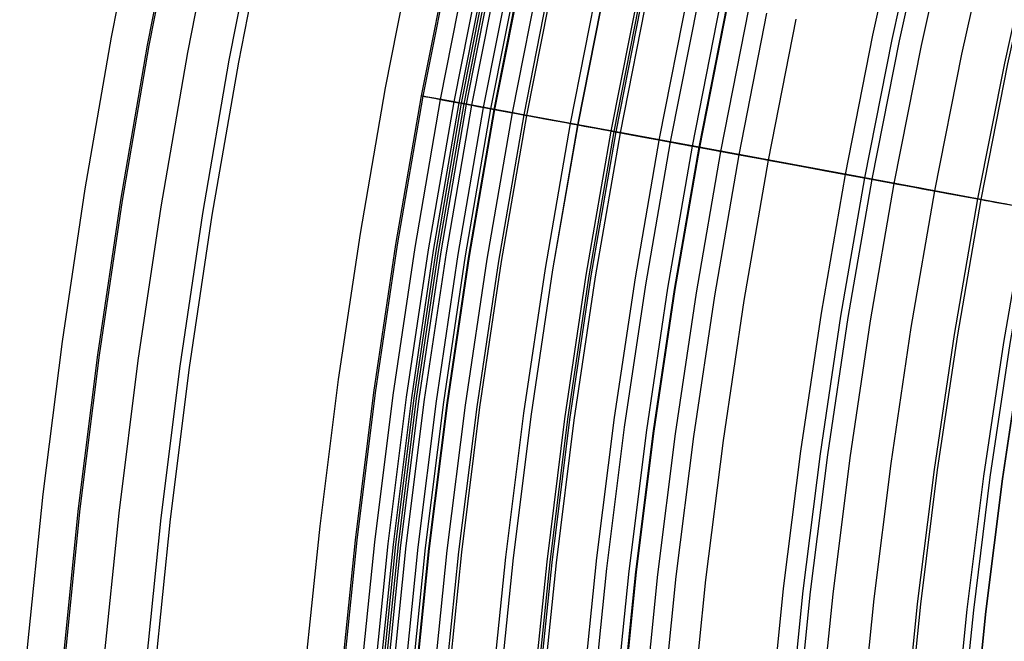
# Model space of a CAD drawing. Header units: millimetres. Extents: x -14 to 488, y -50 to 50.
# Tile 46 of 256: x 173.54 to 178.73, y 3.08 to 6.36. Entities that reach past the tile are written whole.
import ezdxf

# ---------------------------------------------------------------- set-up
doc = ezdxf.new("R2010")
doc.units = ezdxf.units.MM
doc.header["$MEASUREMENT"] = 0
doc.layers.add('Default', color=7, linetype='Continuous')

msp = doc.modelspace()

# ---------------------------------------------------------------- linework, layer by layer
at = {"layer": 'Default'}
for points in [[(174.191271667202, 7.107421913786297), (174.0244440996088, 6.263399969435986), (173.8859173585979, 5.463728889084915), (173.765739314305, 4.661102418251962), (173.6639474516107, 3.855943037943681), (173.5805792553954, 3.04867322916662), (173.5156722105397, 2.23971547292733), (173.4692638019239, 1.429492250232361), (173.4413915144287, 0.6184260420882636), (173.4320928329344, -0.1930606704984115)], [(173.6277430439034, -0.1930606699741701), (173.6364272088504, 0.5893431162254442), (173.662788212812, 1.378386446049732), (173.7072778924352, 2.173552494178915), (173.7703319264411, 2.974295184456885), (173.8523678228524, 3.780039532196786), (173.9537828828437, 4.590182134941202), (174.07495215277, 5.404091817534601), (174.2162263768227, 6.221110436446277), (174.3779299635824, 7.040553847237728)], [(173.6367439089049, -0.1930606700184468), (173.6454258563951, 0.5891433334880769), (173.671780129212, 1.377985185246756), (173.7162584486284, 2.172948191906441), (173.7792963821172, 2.973486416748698), (173.8613113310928, 3.77902502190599), (173.9627004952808, 4.588960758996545), (174.0838388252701, 5.402662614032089), (174.2250769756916, 6.219472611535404), (174.3867392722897, 7.038706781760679)], [(177.3680389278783, -0.1930606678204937), (177.3758016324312, 0.5063237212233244), (177.3993655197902, 1.211643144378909), (177.4391344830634, 1.922435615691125), (177.4954979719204, 2.638213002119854), (177.5688291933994, 3.358461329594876), (177.6594832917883, 4.082641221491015), (177.7677955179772, 4.810188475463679), (177.89407939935, 5.540514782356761), (178.0386249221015, 6.273008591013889), (178.2016967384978, 7.007036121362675)], [(173.8428405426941, -0.193060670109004), (173.8514717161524, 0.5845688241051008), (173.8776718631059, 1.368797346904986), (173.9218900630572, 2.159111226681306), (173.9845593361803, 2.954967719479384), (174.0660946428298, 3.755795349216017), (174.1668908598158, 4.560994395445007), (174.2873207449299, 5.369937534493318), (174.4277329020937, 6.181970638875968), (174.58844976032, 6.996413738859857)], [(177.4719578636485, -0.193060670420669), (177.4796949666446, 0.5040171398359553), (177.5031811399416, 1.20701041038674), (177.5428189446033, 1.91545867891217), (177.5989965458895, 2.62887542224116), (177.6720859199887, 3.3467483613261), (177.7624410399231, 4.068539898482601), (177.8703960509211, 4.793687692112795), (177.9962634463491, 5.521605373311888), (178.1403322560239, 6.251683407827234), (178.3028662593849, 6.983290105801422)], [(177.5109852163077, -0.1930606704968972), (177.5187127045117, 0.5031508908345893), (177.5421696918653, 1.205270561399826), (177.5817582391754, 1.912838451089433), (177.637866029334, 2.625368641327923), (177.7108645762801, 3.34234948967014), (177.8011074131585, 4.063244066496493), (177.9089282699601, 4.787490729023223), (178.03463925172, 5.514503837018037), (178.1785290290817, 6.243674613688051), (178.3408610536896, 6.974372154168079)], [(174.0658098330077, -0.1930606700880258), (174.0743860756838, 0.5796198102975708), (174.1004194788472, 1.358857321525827), (174.1443562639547, 2.14414146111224), (174.2066266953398, 2.934932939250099), (174.2876430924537, 3.730663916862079), (174.3877978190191, 4.530738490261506), (174.5074612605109, 5.334533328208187), (174.6469798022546, 6.141398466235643), (174.8066738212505, 6.950658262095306)], [(174.1160921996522, -0.1930606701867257), (174.1246560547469, 0.5785037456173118), (174.1506518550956, 1.356615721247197), (174.1945251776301, 2.140765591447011), (174.2567056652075, 2.930414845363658), (174.3376050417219, 3.724996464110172), (174.4376151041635, 4.523915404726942), (174.5571057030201, 5.32654923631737), (174.6964227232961, 6.132248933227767), (174.855886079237, 6.940339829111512)], [(177.6299923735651, -0.1930606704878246), (177.6376905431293, 0.5005094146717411), (177.6610585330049, 1.199965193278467), (177.7004968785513, 1.904848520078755), (177.7563917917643, 2.61467532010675), (177.8291133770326, 3.328935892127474), (177.919013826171, 4.047095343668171), (178.0264256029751, 4.768594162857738), (178.1516596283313, 5.49284893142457), (178.295003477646, 6.21925318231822), (178.4567196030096, 6.947178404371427)], [(177.847861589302, -0.1930606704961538), (177.8555060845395, 0.4956736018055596), (177.8787111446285, 1.190252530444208), (177.9178745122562, 1.890221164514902), (177.9733797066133, 2.595098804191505), (178.0455942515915, 3.304379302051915), (178.1348678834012, 4.017531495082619), (178.2415307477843, 4.733999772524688), (178.3658915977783, 5.453204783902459), (178.5082360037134, 6.174544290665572), (178.6688245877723, 6.897394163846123)], [(175.6286418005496, 6.805221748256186), (175.4687199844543, 5.996137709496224), (175.3359274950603, 5.229568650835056), (175.2207241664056, 4.460166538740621), (175.123145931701, 3.688336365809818), (175.0432287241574, 2.91448312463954), (174.9810084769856, 2.139011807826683), (174.9365211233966, 1.362327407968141), (174.909802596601, 0.5848349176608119), (174.9008888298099, -0.1930606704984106)], [(175.6286418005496, 6.805221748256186), (175.4687199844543, 5.996137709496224), (175.3359274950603, 5.229568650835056), (175.2207241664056, 4.460166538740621), (175.123145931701, 3.688336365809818), (175.0432287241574, 2.91448312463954), (174.9810084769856, 2.139011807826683), (174.9365211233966, 1.362327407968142), (174.909802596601, 0.5848349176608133), (174.9008888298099, -0.1930606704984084)], [(178.0785901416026, -0.1930606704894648), (178.086177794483, 0.4905523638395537), (178.1092103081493, 1.179966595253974), (178.1480824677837, 1.87473045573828), (178.2031749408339, 2.574366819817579), (178.2748525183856, 3.278373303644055), (178.3634623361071, 3.986222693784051), (178.4693320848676, 4.697363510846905), (178.5927682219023, 5.411220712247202), (178.7340541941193, 6.127196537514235), (178.8934486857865, 6.844671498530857)], [(178.0958139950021, -0.1930606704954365), (178.1033974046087, 0.4901700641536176), (178.1264170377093, 1.179198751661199), (178.1652674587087, 1.873574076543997), (178.2203291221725, 2.572819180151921), (178.2919666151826, 3.276431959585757), (178.3805268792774, 3.983885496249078), (178.4863374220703, 4.69462861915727), (178.609704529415, 5.408086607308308), (178.7509114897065, 6.123662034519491), (178.9102168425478, 6.840735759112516)], [(178.3421239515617, -0.193060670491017), (178.3496466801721, 0.4847029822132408), (178.3724821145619, 1.168218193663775), (178.411021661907, 1.857037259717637), (178.4656427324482, 2.550687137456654), (178.5367069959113, 3.248669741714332), (178.6245586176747, 3.950462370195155), (178.7295224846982, 4.655518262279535), (178.8519024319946, 5.363267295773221), (178.9919794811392, 6.073116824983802), (179.1500101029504, 6.78445266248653)], [(178.375992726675, -0.1930606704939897), (178.3835071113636, 0.4839512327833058), (178.4063172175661, 1.166708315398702), (178.4448140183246, 1.854763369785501), (178.4993745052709, 2.547643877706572), (178.5703599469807, 3.244852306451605), (178.6581141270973, 3.945866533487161), (178.7629615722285, 4.650140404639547), (178.8852057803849, 5.357104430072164), (179.0251274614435, 6.066166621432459), (179.1829828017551, 6.776713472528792)], [(178.441372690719, -0.193060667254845), (178.44887096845, 0.4825000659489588), (178.4716321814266, 1.163793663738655), (178.5100464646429, 1.850373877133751), (178.5644900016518, 2.541769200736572), (178.6353232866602, 3.237483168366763), (178.7228893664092, 3.936994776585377), (178.8275120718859, 4.639759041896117), (178.9494942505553, 5.345207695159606), (179.0891160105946, 6.052750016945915), (179.2466329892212, 6.761773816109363)], [(178.4431216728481, -0.1930606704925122), (178.450619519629, 0.4824612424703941), (178.4733794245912, 1.16371569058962), (178.5117915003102, 1.850256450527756), (178.5662319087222, 2.541612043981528), (178.6370611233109, 3.237286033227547), (178.7246221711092, 3.936757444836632), (178.829238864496, 4.639481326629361), (178.9512140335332, 5.344889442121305), (179.0908277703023, 6.052391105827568), (179.2483356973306, 6.761374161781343)], [(175.0965389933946, -0.193060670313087), (175.1048613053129, 0.5567418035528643), (175.1301238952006, 1.312907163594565), (175.1727597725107, 2.07494011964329), (175.2331864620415, 2.842317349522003), (175.3118040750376, 3.614487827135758), (175.4089933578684, 4.390873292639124), (175.5251137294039, 5.17086887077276), (175.6605013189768, 5.953843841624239), (175.8154670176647, 6.739142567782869)], [(175.1055342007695, -0.1930606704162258), (175.1138542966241, 0.5565421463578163), (175.1391101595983, 1.312506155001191), (175.1817346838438, 2.074336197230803), (175.2421452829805, 2.841509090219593), (175.3207419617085, 3.613473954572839), (175.4179053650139, 4.389652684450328), (175.533994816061, 5.169440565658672), (175.669346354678, 5.952207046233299), (175.8242707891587, 6.737296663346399)], [(175.1985158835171, -0.1930606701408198), (175.206813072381, 0.554478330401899), (175.2319994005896, 1.308361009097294), (175.2745065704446, 2.068093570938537), (175.3347508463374, 2.833154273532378), (175.4131311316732, 3.602993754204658), (175.5100270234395, 4.377035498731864), (175.6257968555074, 5.154676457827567), (175.7607757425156, 5.935287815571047), (175.9152736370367, 6.718215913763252)], [(175.2706435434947, -0.1930606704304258), (175.2789229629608, 0.5528773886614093), (175.304055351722, 1.305145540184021), (175.3464714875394, 2.063251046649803), (175.4065867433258, 2.826673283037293), (175.4847991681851, 3.594864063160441), (175.5814875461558, 4.367248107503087), (175.6970094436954, 5.143223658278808), (175.831699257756, 5.922163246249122), (175.9858662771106, 6.703414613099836)], [(175.2975890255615, -0.1930606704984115), (175.305861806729, 0.5522793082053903), (175.3309740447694, 1.303944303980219), (175.3733561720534, 2.061441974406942), (175.4334232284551, 2.82425211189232), (175.511572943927, 3.591826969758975), (175.6081837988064, 4.363591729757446), (175.7236130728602, 5.13894511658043), (175.8581948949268, 5.917260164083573), (176.0122383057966, 6.697885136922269)], [(175.3112216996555, -0.1930606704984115), (175.3194911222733, 0.5519767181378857), (175.3445931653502, 1.303336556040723), (175.386958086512, 2.060526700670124), (175.4470007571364, 2.823027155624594), (175.5251187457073, 3.590290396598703), (175.6216903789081, 4.361741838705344), (175.7370727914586, 5.136780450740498), (175.8715999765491, 5.914779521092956), (176.0255808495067, 6.695087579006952)], [(175.3240491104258, -0.1930606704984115), (175.3323153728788, 0.5516920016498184), (175.3574078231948, 1.302764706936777), (175.3997565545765, 2.059665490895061), (175.4597762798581, 2.821874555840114), (175.5378644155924, 3.588844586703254), (175.6343991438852, 4.360001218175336), (175.7497374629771, 5.134743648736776), (175.8842132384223, 5.912445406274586), (176.0381352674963, 6.692455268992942)], [(175.3374352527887, -0.1930606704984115), (175.3456982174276, 0.5513948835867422), (175.3707806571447, 1.302167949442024), (175.4131124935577, 2.058766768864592), (175.4731082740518, 2.820671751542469), (175.5511652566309, 3.58733580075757), (175.6476614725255, 4.358184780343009), (175.7629537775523, 5.13261812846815), (175.8973759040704, 5.910009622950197), (176.0512365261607, 6.689708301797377)], [(175.3657469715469, -0.1930606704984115), (175.3740029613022, 0.5507664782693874), (175.3990642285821, 1.300905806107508), (175.4413603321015, 2.05686596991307), (175.5013054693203, 2.818127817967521), (175.5792965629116, 3.584144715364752), (175.6757113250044, 4.354343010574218), (175.7909063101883, 5.128122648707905), (175.9252149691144, 5.904857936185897), (176.0789457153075, 6.683898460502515)], [(175.4288544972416, -0.1930606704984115), (175.4370949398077, 0.5493657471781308), (175.4621090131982, 1.298092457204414), (175.5043254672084, 2.052629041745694), (175.5641577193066, 2.812457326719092), (175.6420019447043, 3.577031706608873), (175.7382351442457, 4.345779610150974), (175.8532132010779, 5.11810211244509), (175.9872689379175, 5.893374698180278), (176.1407101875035, 6.670948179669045)], [(175.468396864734, -0.1930606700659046), (175.4766275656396, 0.5484880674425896), (175.5016120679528, 1.296329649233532), (175.54377861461, 2.049974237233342), (175.6035401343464, 2.80890426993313), (175.6812923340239, 3.572574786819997), (175.7774117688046, 4.340413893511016), (175.8922539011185, 5.111823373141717), (176.0261511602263, 5.886179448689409), (176.1794110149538, 6.662833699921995)], [(175.4859461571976, -0.1930606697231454), (175.4941725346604, 0.5480985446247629), (175.5191439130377, 1.295547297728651), (175.5612883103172, 2.048796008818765), (175.6210184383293, 2.807327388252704), (175.6987297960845, 3.570596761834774), (175.7947987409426, 4.338032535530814), (175.9095805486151, 5.109036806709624), (176.0434074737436, 5.882986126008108), (176.1965868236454, 6.659232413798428)], [(175.4897395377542, -0.1930606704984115), (175.4979649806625, 0.5480143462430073), (175.5229335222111, 1.295378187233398), (175.5650731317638, 2.048541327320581), (175.6247964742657, 2.806986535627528), (175.702499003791, 3.57016919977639), (175.7985570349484, 4.337517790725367), (175.9133258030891, 5.108434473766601), (176.0471375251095, 5.88229587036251), (176.2002994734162, 6.658453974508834)], [(175.5833834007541, -0.1930606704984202), (175.5915857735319, 0.5459358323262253), (175.6164842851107, 1.291203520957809), (175.6585057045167, 2.042254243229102), (175.7180615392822, 2.798572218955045), (175.7955461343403, 3.559614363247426), (175.8913347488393, 4.324810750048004), (176.005781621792, 5.093565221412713), (176.1392180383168, 5.865256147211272), (176.2919504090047, 6.639237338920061)], [(175.6453774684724, -0.1930606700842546), (175.6535645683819, 0.5445598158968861), (175.678416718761, 1.288439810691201), (175.7203598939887, 2.038092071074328), (175.7798048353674, 2.793001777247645), (175.857145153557, 3.552626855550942), (175.9527554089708, 4.316398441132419), (176.0669891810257, 5.083721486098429), (176.2001771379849, 5.853975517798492), (176.3526251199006, 6.626515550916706)], [(175.6608350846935, -0.1930606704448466), (175.6690183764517, 0.5442167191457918), (175.6938589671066, 1.2877507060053), (175.7357826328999, 2.037054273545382), (175.795199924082, 2.791612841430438), (175.8725042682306, 3.55088458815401), (175.968070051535, 4.314300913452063), (176.0822506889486, 5.081267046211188), (176.2153766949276, 5.851162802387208), (176.3677537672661, 6.623343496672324)], [(175.8944193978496, -0.1930606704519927), (175.9025451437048, 0.5390320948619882), (175.9272110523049, 1.277337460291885), (175.9688399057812, 2.021371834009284), (176.0278393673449, 2.770624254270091), (176.1046000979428, 3.524556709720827), (176.1994938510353, 4.282604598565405), (176.3128715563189, 5.044177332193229), (176.4450614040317, 5.80865908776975), (176.5963669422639, 6.575409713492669)], [(175.9347430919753, -0.1930606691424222), (175.9428589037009, 0.5381370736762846), (175.9674946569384, 1.275539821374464), (176.0090726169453, 2.018664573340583), (176.0679999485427, 2.767000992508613), (176.1446668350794, 3.520011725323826), (176.2394445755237, 4.277132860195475), (176.352683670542, 5.037774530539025), (176.4847119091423, 5.80132166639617), (176.635832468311, 6.56713489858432)], [(175.9349947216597, -0.1930606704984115), (175.9431104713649, 0.5381314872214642), (175.9677460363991, 1.275528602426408), (176.0093236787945, 2.01864767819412), (176.0682505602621, 2.766978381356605), (176.1449168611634, 3.51998336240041), (176.2396938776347, 4.277098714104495), (176.3529321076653, 5.037734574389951), (176.4849593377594, 5.801275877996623), (176.6360787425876, 6.567083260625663)], [(176.112614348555, -0.1930606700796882), (176.1206863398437, 0.5341890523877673), (176.1451890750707, 1.267610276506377), (176.1865425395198, 2.006722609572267), (176.245151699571, 2.751018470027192), (176.3214046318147, 3.499963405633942), (176.4156706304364, 4.252996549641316), (176.5282983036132, 5.00953122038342), (176.659613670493, 5.768955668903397), (176.809918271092, 6.530633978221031)], [(176.1286639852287, -0.1930606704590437), (176.1367320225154, 0.5338328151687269), (176.1612227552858, 1.266894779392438), (176.2025559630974, 2.005645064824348), (176.2611364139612, 2.749576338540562), (176.3373519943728, 3.498154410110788), (176.4315718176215, 4.250818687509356), (176.5441443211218, 5.006982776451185), (176.6753953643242, 5.766035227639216), (176.825626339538, 6.527340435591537)], [(176.1393121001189, -0.1930606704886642), (176.1473775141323, 0.5335964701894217), (176.171860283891, 1.266420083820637), (176.2131800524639, 2.004930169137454), (176.2717414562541, 2.748619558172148), (176.3479322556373, 3.496954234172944), (176.4421214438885, 4.24937378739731), (176.5546573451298, 5.005292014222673), (176.6858657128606, 5.764097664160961), (176.8360478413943, 6.525155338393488)], [(176.1622914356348, -0.1930606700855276), (176.170351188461, 0.5330864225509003), (176.1948167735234, 1.265395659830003), (176.2361075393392, 2.003387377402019), (176.2946278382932, 2.746554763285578), (176.3707651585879, 3.494364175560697), (176.4648882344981, 4.246255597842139), (176.5773451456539, 5.00164323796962), (176.7084614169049, 5.759916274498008), (176.8585381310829, 6.520439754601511)], [(177.0660119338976, 6.503021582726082), (176.9129958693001, 5.728875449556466), (176.7859376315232, 4.995408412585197), (176.6757090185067, 4.259230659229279), (176.5823444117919, 3.520729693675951), (176.5058781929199, 2.780293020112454), (176.4463447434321, 2.038308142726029), (176.4037784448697, 1.295162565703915), (176.3782136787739, 0.5512437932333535), (176.3696848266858, -0.1930606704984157)], [(177.0660119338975, 6.503021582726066), (176.9129958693, 5.72887544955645), (176.785937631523, 4.995408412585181), (176.6757090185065, 4.259230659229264), (176.5823444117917, 3.520729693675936), (176.5058781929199, 2.780293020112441), (176.4463447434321, 2.038308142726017), (176.4037784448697, 1.295162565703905), (176.3782136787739, 0.5512437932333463), (176.3696848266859, -0.1930606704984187)], [(176.430525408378, -0.1930606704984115), (176.4385190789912, 0.5271327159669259), (176.4627840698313, 1.253437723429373), (176.5037362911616, 1.985378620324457), (176.5617767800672, 2.722452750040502), (176.637289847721, 3.464130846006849), (176.7306412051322, 4.209857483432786), (176.8421760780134, 4.959051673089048), (176.9722173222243, 5.711107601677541), (177.1210635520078, 6.465395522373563)], [(176.5485778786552, -0.1930606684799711), (176.5565424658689, 0.5245124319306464), (176.5807191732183, 1.248174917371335), (176.6215223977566, 1.977452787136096), (176.6793517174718, 2.711845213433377), (176.7545900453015, 3.450824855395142), (176.8476017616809, 4.193838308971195), (176.9587308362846, 4.940306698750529), (177.0882989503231, 5.689626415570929), (177.2366036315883, 6.44117000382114)], [(177.2695282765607, 6.434266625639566), (177.1213779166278, 5.68350507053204), (176.9919446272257, 4.934965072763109), (176.8809311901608, 4.189273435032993), (176.7880162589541, 3.447033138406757), (176.7128562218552, 2.708822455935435), (176.6550870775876, 1.975194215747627), (176.6143263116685, 1.246675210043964), (176.5901747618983, 0.5237657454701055), (176.5822184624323, -0.1930606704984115)], [(176.5879573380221, -0.19306067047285), (176.5959122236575, 0.5236383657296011), (176.6200594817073, 1.246419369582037), (176.6608130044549, 1.974808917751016), (176.7185718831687, 2.708306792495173), (176.7937185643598, 3.446386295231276), (176.8866169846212, 4.188494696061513), (176.997610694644, 4.934053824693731), (177.1270209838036, 5.682460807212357), (177.2751450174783, 6.43308895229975)], [(176.7009185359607, -0.1930606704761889), (176.7088455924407, 0.5211310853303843), (176.7329083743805, 1.241383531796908), (176.7735193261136, 1.967224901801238), (176.8310761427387, 2.698156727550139), (176.9059599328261, 3.433654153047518), (176.9985333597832, 4.173166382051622), (177.1091387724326, 4.916117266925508), (177.2380963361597, 5.661906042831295), (177.3857021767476, 6.40990821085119)], [(176.79818151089, -0.1930606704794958), (176.8060846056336, 0.5189722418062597), (176.8300746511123, 1.237047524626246), (176.8705628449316, 1.960694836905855), (176.927945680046, 2.689417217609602), (177.0026031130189, 3.422691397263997), (177.0948967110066, 4.159968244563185), (177.2051677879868, 4.90067335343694), (177.3337355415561, 5.644207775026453), (177.4808952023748, 6.389948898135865)], [(176.9556457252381, -0.1930606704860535), (176.9635100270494, 0.5154771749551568), (176.9873823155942, 1.230027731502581), (177.0276717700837, 1.95012296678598), (177.084772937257, 2.675268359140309), (177.159063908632, 3.40494320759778), (177.2509044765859, 4.138601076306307), (177.3606342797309, 4.87567037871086), (177.4885709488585, 5.615555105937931), (177.635008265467, 6.357635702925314)]]:
    msp.add_lwpolyline(points, dxfattribs=at)
at = {"layer": 'Default', "extrusion": (0.1819600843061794, 0.9833059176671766, 0)}
msp.add_lwpolyline([(-172.9171690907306, 22.217436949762), (-172.9168072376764, 22.18687808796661), (-172.9157088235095, 22.15605990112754), (-172.9138550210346, 22.1250025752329), (-172.9112276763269, 22.09372743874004), (-172.9078093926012, 22.06225694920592), (-172.903583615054, 22.03061467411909), (-172.898534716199, 21.9988252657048), (-172.8926480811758, 21.9669144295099), (-172.8859101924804, 21.9349088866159), (-172.878308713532, 21.90283632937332), (-172.8698325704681, 21.87072537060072), (-172.8604720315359, 21.838605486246), (-172.8502187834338, 21.80650695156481), (-172.8390660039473, 21.77446077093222), (-172.8270084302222, 21.74249860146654), (-172.8140424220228, 21.71065267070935), (-172.8001660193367, 21.6789556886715), (-172.7853789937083, 21.64744075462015), (-172.7696828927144, 21.61614125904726), (-172.7530810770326, 21.58509078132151), (-172.7355787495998, 21.55432298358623), (-172.7171829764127, 21.52387150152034), (-172.697902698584, 21.49376983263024), (-172.6777487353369, 21.46405122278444), (-172.6567337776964, 21.43474855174), (-172.634872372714, 21.40589421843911), (-172.61218089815, 21.37752002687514), (-172.5886775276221, 21.34965707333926), (-172.5643821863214, 21.3223356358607), (-172.5393164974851, 21.29558506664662), (-172.5135037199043, 21.26943368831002), (-172.4869686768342, 21.24390869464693), (-172.4597376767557, 21.21903605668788), (-172.4318384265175, 21.1948404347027), (-172.4032999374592, 21.17134509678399), (-172.3741524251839, 21.14857184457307), (-172.3444272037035, 21.12654094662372), (-172.3141565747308, 21.10527107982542), (-172.2833737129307, 21.08477927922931), (-172.2521125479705, 21.0650808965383), (-172.2204076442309, 21.04618956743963), (-172.1882940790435, 21.02811718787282), (-172.155807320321, 21.01087389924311), (-172.1229831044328, 20.99446808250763), (-172.0898573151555, 20.97890636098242), (-172.0564658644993, 20.96419361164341), (-172.0228445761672, 20.95033298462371), (-171.9890290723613, 20.93732593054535), (-171.9550546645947, 20.92517223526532), (-171.9209562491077, 20.91387006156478), (-171.8867682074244, 20.90341599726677), (-171.8525243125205, 20.89380510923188), (-171.8182576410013, 20.88503100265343), (-171.7840004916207, 20.87708588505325), (-171.7497843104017, 20.86996063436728), (-171.7156396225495, 20.86364487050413), (-171.6815959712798, 20.85812702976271), (-171.6476818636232, 20.85339444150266), (-171.6139247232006, 20.8494334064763), (-171.5803508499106, 20.84622927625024), (-171.546985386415, 20.84376653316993), (-171.5138522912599, 20.84202887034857), (-171.4809743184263, 20.84099927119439), (-171.4483730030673, 20.84066008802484), (-171.4157716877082, 20.84099927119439), (-171.3828937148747, 20.84202887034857), (-171.3497606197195, 20.84376653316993), (-171.316395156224, 20.84622927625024), (-171.282821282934, 20.8494334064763), (-171.2490641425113, 20.85339444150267), (-171.2151500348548, 20.8581270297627), (-171.1811063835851, 20.86364487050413), (-171.1469616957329, 20.86996063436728), (-171.1127455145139, 20.87708588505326), (-171.0784883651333, 20.88503100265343), (-171.0442216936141, 20.89380510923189), (-171.0099777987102, 20.90341599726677), (-170.9757897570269, 20.91387006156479), (-170.9416913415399, 20.92517223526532), (-170.9077169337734, 20.93732593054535), (-170.8739014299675, 20.95033298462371), (-170.8402801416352, 20.96419361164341), (-170.806888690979, 20.97890636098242), (-170.7737629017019, 20.99446808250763), (-170.7409386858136, 21.01087389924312), (-170.7084519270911, 21.02811718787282), (-170.6763383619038, 21.04618956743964), (-170.6446334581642, 21.0650808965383), (-170.613372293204, 21.0847792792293), (-170.5825894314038, 21.10527107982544), (-170.5523188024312, 21.12654094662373), (-170.5225935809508, 21.14857184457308), (-170.4934460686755, 21.17134509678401), (-170.4649075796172, 21.19484043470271), (-170.437008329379, 21.21903605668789), (-170.4097773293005, 21.24390869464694), (-170.3832422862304, 21.26943368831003), (-170.3574295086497, 21.29558506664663), (-170.3323638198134, 21.32233563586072), (-170.3080684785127, 21.34965707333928), (-170.2845651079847, 21.37752002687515), (-170.2618736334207, 21.40589421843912), (-170.2400122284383, 21.43474855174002), (-170.2189972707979, 21.46405122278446), (-170.1988433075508, 21.49376983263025), (-170.179563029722, 21.52387150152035), (-170.1611672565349, 21.55432298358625), (-170.1436649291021, 21.58509078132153), (-170.1270631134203, 21.61614125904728), (-170.1113670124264, 21.64744075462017), (-170.096579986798, 21.67895568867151), (-170.082703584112, 21.71065267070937), (-170.0697375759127, 21.74249860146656), (-170.0576800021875, 21.77446077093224), (-170.046527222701, 21.80650695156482), (-170.0362739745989, 21.83860548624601), (-170.0269134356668, 21.87072537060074), (-170.0184372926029, 21.90283632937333), (-170.0108358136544, 21.93490888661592), (-170.004097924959, 21.96691442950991), (-169.9982112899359, 21.99882526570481), (-169.9931623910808, 22.0306146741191), (-169.9889366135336, 22.06225694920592), (-169.9855183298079, 22.09372743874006), (-169.9828909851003, 22.12500257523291), (-169.9810371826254, 22.15605990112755), (-169.9799387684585, 22.18687808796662), (-169.9795769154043, 22.21743694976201)], dxfattribs=at)
at = {"layer": 'Default', "extrusion": (0.1819600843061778, 0.9833059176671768, 0)}
msp.add_lwpolyline([(-169.9795769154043, 22.21743694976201), (-169.9799387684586, 22.24799581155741), (-169.9810371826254, 22.27881399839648), (-169.9828909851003, 22.30987132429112), (-169.985518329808, 22.34114646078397), (-169.9889366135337, 22.37261695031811), (-169.9931623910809, 22.40425922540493), (-169.9982112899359, 22.43604863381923), (-170.0040979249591, 22.46795947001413), (-170.0108358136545, 22.49996501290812), (-170.0184372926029, 22.5320375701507), (-170.0269134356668, 22.5641485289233), (-170.036273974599, 22.59626841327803), (-170.0465272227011, 22.62836694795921), (-170.0576800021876, 22.6604131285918), (-170.0697375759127, 22.69237529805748), (-170.0827035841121, 22.72422122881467), (-170.0965799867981, 22.75591821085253), (-170.1113670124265, 22.78743314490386), (-170.1270631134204, 22.81873264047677), (-170.1436649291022, 22.84978311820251), (-170.161167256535, 22.88055091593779), (-170.1795630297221, 22.91100239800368), (-170.1988433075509, 22.94110406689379), (-170.218997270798, 22.97082267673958), (-170.2400122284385, 23.00012534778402), (-170.2618736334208, 23.02897968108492), (-170.2845651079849, 23.05735387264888), (-170.3080684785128, 23.08521682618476), (-170.3323638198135, 23.11253826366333), (-170.3574295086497, 23.1392888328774), (-170.3832422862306, 23.16544021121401), (-170.4097773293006, 23.1909652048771), (-170.4370083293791, 23.21583784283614), (-170.4649075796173, 23.24003346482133), (-170.4934460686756, 23.26352880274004), (-170.5225935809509, 23.28630205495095), (-170.5523188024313, 23.3083329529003), (-170.582589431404, 23.32960281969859), (-170.6133722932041, 23.35009462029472), (-170.6446334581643, 23.36979300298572), (-170.6763383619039, 23.38868433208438), (-170.7084519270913, 23.4067567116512), (-170.7409386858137, 23.4240000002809), (-170.773762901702, 23.44040581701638), (-170.8068886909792, 23.45596753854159), (-170.8402801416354, 23.4706802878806), (-170.8739014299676, 23.48454091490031), (-170.9077169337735, 23.49754796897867), (-170.94169134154, 23.50970166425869), (-170.975789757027, 23.52100383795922), (-171.0099777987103, 23.53145790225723), (-171.0442216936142, 23.54106879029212), (-171.0784883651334, 23.54984289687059), (-171.112745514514, 23.55778801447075), (-171.1469616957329, 23.56491326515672), (-171.1811063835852, 23.57122902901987), (-171.2151500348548, 23.57674686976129), (-171.2490641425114, 23.58147945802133), (-171.282821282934, 23.58544049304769), (-171.316395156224, 23.58864462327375), (-171.3497606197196, 23.59110736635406), (-171.3828937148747, 23.59284502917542), (-171.4157716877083, 23.5938746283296), (-171.4483730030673, 23.59421381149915), (-171.4809743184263, 23.5938746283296), (-171.51385229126, 23.59284502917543), (-171.5469853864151, 23.59110736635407), (-171.5803508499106, 23.58864462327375), (-171.6139247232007, 23.5854404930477), (-171.6476818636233, 23.58147945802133), (-171.6815959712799, 23.5767468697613), (-171.7156396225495, 23.57122902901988), (-171.7497843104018, 23.56491326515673), (-171.7840004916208, 23.55778801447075), (-171.8182576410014, 23.54984289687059), (-171.8525243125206, 23.54106879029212), (-171.8867682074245, 23.53145790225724), (-171.9209562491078, 23.52100383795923), (-171.9550546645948, 23.50970166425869), (-171.9890290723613, 23.49754796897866), (-172.0228445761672, 23.48454091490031), (-172.0564658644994, 23.4706802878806), (-172.0898573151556, 23.45596753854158), (-172.1229831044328, 23.44040581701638), (-172.1558073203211, 23.42400000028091), (-172.1882940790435, 23.4067567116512), (-172.220407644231, 23.38868433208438), (-172.2521125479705, 23.36979300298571), (-172.2833737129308, 23.35009462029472), (-172.3141565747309, 23.32960281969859), (-172.3444272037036, 23.3083329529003), (-172.374152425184, 23.28630205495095), (-172.4032999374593, 23.26352880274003), (-172.4318384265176, 23.24003346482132), (-172.4597376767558, 23.21583784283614), (-172.4869686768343, 23.1909652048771), (-172.5135037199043, 23.16544021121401), (-172.5393164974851, 23.1392888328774), (-172.5643821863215, 23.11253826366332), (-172.5886775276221, 23.08521682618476), (-172.6121808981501, 23.05735387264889), (-172.6348723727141, 23.02897968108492), (-172.6567337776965, 23.00012534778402), (-172.677748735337, 22.97082267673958), (-172.6979026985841, 22.94110406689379), (-172.7171829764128, 22.91100239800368), (-172.7355787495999, 22.88055091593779), (-172.7530810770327, 22.84978311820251), (-172.7696828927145, 22.81873264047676), (-172.7853789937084, 22.78743314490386), (-172.8001660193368, 22.75591821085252), (-172.8140424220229, 22.72422122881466), (-172.8270084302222, 22.69237529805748), (-172.8390660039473, 22.6604131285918), (-172.8502187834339, 22.62836694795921), (-172.860472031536, 22.59626841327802), (-172.8698325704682, 22.56414852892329), (-172.878308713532, 22.53203757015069), (-172.8859101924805, 22.49996501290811), (-172.8926480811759, 22.46795947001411), (-172.898534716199, 22.43604863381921), (-172.9035836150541, 22.40425922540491), (-172.9078093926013, 22.37261695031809), (-172.911227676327, 22.34114646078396), (-172.9138550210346, 22.30987132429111), (-172.9157088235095, 22.27881399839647), (-172.9168072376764, 22.2479958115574), (-172.9171690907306, 22.217436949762)], dxfattribs=at)
at = {"layer": 'Default'}
for points in [[(178.7431774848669, 5.383387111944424, 20.99811415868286), (178.7095935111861, 5.389601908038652, 20.90667875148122), (178.6733600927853, 5.396306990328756, 20.81569025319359), (178.6344330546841, 5.403510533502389, 20.72518150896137), (178.5927682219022, 5.411220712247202, 20.63518536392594), (178.5483137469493, 5.419447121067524, 20.54574446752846), (178.5009870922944, 5.428205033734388, 20.45694068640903), (178.4506980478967, 5.437511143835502, 20.3688656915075), (178.3973564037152, 5.447382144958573, 20.28161115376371), (178.3408719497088, 5.457834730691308, 20.19526874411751), (178.2811544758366, 5.468885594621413, 20.10993013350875), (178.2181137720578, 5.480551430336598, 20.02568699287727), (178.1516596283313, 5.492848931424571, 19.94263099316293), (178.0817062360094, 5.50579397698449, 19.86087254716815), (178.0081853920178, 5.519399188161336, 19.78059703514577), (177.9700672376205, 5.52645304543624, 19.74107916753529), (177.9310332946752, 5.533676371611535, 19.70200857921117), (177.891075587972, 5.541070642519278, 19.66341078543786), (177.8501861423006, 5.548637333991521, 19.62531130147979), (177.808356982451, 5.556377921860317, 19.58773564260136), (177.7655801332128, 5.564293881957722, 19.550709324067), (177.721847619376, 5.572386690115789, 19.51425786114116), (177.6771514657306, 5.580657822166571, 19.47840676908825), (177.6314836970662, 5.589108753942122, 19.44318156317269), (177.5848363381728, 5.597740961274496, 19.40860775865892), (177.5372014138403, 5.606555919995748, 19.37471087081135), (177.4709170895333, 5.61882199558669, 19.32943527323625), (177.4529400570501, 5.62214868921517, 19.31660921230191), (177.4345584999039, 5.625550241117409, 19.30293594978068), (177.4156910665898, 5.629041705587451, 19.28831320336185), (177.3962564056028, 5.632638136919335, 19.27263869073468), (177.3761731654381, 5.636354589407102, 19.25581012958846), (177.3337355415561, 5.644207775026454, 19.21828173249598), (177.2878021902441, 5.652707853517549, 19.17496844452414), (177.2380963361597, 5.661906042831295, 19.12534546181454), (177.1844737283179, 5.671829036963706, 19.06897158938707), (177.1270209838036, 5.682460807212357, 19.00550530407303), (177.0677062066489, 5.693437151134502, 18.93733852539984), (177.0098943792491, 5.704135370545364, 18.86824058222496), (176.9532428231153, 5.71461887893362, 18.79703917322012), (176.8974088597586, 5.724951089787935, 18.72256199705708), (176.84204981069, 5.735195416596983, 18.64363675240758), (176.7868229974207, 5.745415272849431, 18.55909113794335), (176.7313857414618, 5.755674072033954, 18.46775285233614), (176.6753953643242, 5.766035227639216, 18.36844959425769), (176.6186031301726, 5.776544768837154, 18.26003784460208), (176.5611360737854, 5.787179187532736, 18.14148921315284), (176.5032151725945, 5.797897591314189, 18.01180409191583), (176.4450614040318, 5.808659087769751, 17.86998287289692), (176.3869088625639, 5.81942035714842, 17.71506134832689), (176.3290441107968, 5.8301283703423, 17.54621691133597), (176.2717668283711, 5.840727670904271, 17.36266235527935), (176.2153766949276, 5.851162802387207, 17.16361047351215), (176.160172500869, 5.861378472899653, 16.9483035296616), (176.1064494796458, 5.871320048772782, 16.7161016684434), (176.0545019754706, 5.880933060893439, 16.46639450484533), (176.0046243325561, 5.890163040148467, 16.19857165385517), (175.9571108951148, 5.898955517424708, 15.91202273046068), (175.9122560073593, 5.907256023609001, 15.60613734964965), (175.831699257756, 5.922163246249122, 14.93391567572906), (175.7652254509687, 5.934464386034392, 14.17701479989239), (175.7147724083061, 5.943800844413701, 13.33050788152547), (175.6821945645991, 5.949829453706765, 12.38945932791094), (175.6605013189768, 5.953843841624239, 5.789554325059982), (175.6620795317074, 5.953551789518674, 5.624057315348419), (175.6669007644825, 5.952659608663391, 5.462174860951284), (175.6749086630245, 5.951177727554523, 5.30390668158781), (175.6860468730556, 5.949116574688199, 5.149252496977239), (175.700259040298, 5.946486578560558, 4.998212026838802), (175.717488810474, 5.94329816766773, 4.850784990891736), (175.7376798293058, 5.93956177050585, 4.706971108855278), (175.7607757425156, 5.935287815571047, 4.566770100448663), (175.7867202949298, 5.930486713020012, 4.430173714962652), (175.8154576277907, 5.925168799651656, 4.297141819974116), (175.846931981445, 5.919344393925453, 4.16762631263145), (175.881087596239, 5.913023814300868, 4.041579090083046), (175.9178687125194, 5.906217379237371, 3.918952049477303), (175.9572195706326, 5.898935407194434, 3.799697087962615), (175.9990844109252, 5.891188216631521, 3.683766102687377), (176.0434074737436, 5.882986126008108, 3.571110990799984), (176.0901425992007, 5.874337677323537, 3.461674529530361), (176.1392820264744, 5.865244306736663, 3.355363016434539), (176.1908275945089, 5.855705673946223, 3.252073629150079), (176.2447811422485, 5.845721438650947, 3.151703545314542), (176.3011445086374, 5.835291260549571, 3.054149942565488), (176.3599195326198, 5.824414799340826, 2.959309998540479), (176.4211080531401, 5.813091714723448, 2.867080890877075), (176.4847119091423, 5.801321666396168, 2.777359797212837), (176.550747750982, 5.789101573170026, 2.690047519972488), (176.6192914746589, 5.776417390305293, 2.605059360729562), (176.6904337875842, 5.763252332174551, 2.522314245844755), (176.7642653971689, 5.749589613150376, 2.44173110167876), (176.8408770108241, 5.735412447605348, 2.363228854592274), (176.9203593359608, 5.720704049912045, 2.28672643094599), (177.0028030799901, 5.705447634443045, 2.212142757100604), (177.0882989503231, 5.689626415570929, 2.139396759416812), (177.1769397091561, 5.673223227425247, 2.068421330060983), (177.268826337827, 5.656219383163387, 1.999205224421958), (177.3640618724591, 5.638595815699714, 1.931751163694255), (177.4627493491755, 5.620333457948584, 1.86606186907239), (177.5649918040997, 5.601413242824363, 1.802140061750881), (177.6708922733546, 5.581816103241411, 1.739988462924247), (177.7805537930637, 5.56152297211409, 1.679609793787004), (177.89407939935, 5.54051478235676, 1.62100677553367), (178.0115638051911, 5.518774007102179, 1.564191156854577), (178.1330684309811, 5.496289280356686, 1.509210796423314), (178.2586463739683, 5.473050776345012, 1.456122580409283), (178.3883507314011, 5.449048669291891, 1.404983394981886), (178.5222346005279, 5.424273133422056, 1.355850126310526), (178.6603510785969, 5.398714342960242, 1.308779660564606), (178.8027532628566, 5.37236247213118, 1.263828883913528)], [(179.1073636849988, 5.315993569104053, 67.10645382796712), (177.9962634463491, 5.521605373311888, 58.87503948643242), (177.2088278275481, 5.667322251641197, 51.87828019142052), (176.6858657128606, 5.764097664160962, 46.0296335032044), (176.1392180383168, 5.865256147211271, 37.02524979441), (175.871599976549, 5.914779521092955, 30.07727404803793), (175.8490641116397, 5.91894983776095, 28.9442525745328), (175.8480877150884, 5.919130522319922, 28.42377107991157), (175.8581948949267, 5.917260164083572, 27.93717802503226), (175.8683443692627, 5.915381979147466, 27.70734989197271), (175.8821516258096, 5.912826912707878, 27.4869526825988), (175.8997118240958, 5.909577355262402, 27.27634478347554), (175.9211201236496, 5.905615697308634, 27.07588458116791), (175.9464716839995, 5.900924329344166, 26.88593046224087), (175.9758616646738, 5.895485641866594, 26.70684081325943), (175.9921007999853, 5.89248055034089, 26.62148216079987), (176.009385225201, 5.889282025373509, 26.53897402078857), (176.0277268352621, 5.88588786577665, 26.45936119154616), (176.0471375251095, 5.882295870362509, 26.38268847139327), (176.0677029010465, 5.878490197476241, 26.30834588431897), (176.0894599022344, 5.874464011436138, 26.23570523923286), (176.1123474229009, 5.87022862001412, 26.1647840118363), (176.1363043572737, 5.865795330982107, 26.09559967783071), (176.1612695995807, 5.861175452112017, 26.02816971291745), (176.1871820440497, 5.856380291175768, 25.96251159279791), (176.2139805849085, 5.851421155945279, 25.89864279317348), (176.2416041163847, 5.846309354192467, 25.83658078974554), (176.2699915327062, 5.841056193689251, 25.77634305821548), (176.2990817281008, 5.835672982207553, 25.71794707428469), (176.3288135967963, 5.830171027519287, 25.66141031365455), (176.3591260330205, 5.824561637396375, 25.60675025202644), (176.389957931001, 5.818856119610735, 25.55398436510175), (176.4212481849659, 5.813065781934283, 25.50313012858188), (176.4529356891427, 5.807201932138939, 25.45420501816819), (176.4849593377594, 5.801275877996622, 25.40722650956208), (176.5172529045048, 5.795299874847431, 25.36220925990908), (176.5497296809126, 5.789289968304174, 25.31915665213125), (176.5822978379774, 5.783263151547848, 25.27806925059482), (176.6148655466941, 5.777236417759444, 25.23894761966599), (176.6473409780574, 5.771226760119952, 25.20179232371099), (176.6796323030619, 5.765251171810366, 25.16660392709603), (176.7116476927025, 5.759326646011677, 25.13338299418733), (176.7432953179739, 5.753470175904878, 25.1021300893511), (176.774483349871, 5.747698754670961, 25.07284577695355), (176.8051199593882, 5.742029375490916, 25.04553062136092), (176.8351133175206, 5.736479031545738, 25.02018518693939), (176.8643715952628, 5.731064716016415, 24.9968100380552), (176.8928029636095, 5.725803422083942, 24.97540573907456), (176.9203155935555, 5.72071214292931, 24.95597285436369), (176.9468176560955, 5.715807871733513, 24.93851194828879), (176.9596610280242, 5.713431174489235, 24.93052116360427), (176.9722173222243, 5.711107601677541, 24.92302358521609), (177.0118487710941, 5.703773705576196, 24.90053092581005), (177.0201589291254, 5.702235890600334, 24.89614054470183), (177.0281253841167, 5.700761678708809, 24.89211449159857), (177.0358958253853, 5.699323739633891, 24.88838837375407), (177.0436179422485, 5.697894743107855, 24.88489779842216), (177.0514394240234, 5.696447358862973, 24.88157837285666), (177.0595079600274, 5.694954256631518, 24.8783657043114), (177.0679712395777, 5.693388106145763, 24.87519540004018), (177.0769769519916, 5.69172157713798, 24.87200306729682), (177.1213779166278, 5.68350507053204, 24.8577255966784)], [(177.1213779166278, 5.68350507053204, 24.8577255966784), (177.185789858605, 5.67158548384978, 24.8386863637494), (177.2494588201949, 5.659803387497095, 24.81785531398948), (177.3123344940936, 5.648168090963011, 24.79529139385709), (177.3743665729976, 5.636688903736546, 24.77105354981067), (177.4355047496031, 5.62537513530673, 24.74520072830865), (177.4956987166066, 5.614236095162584, 24.71779187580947), (177.5548981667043, 5.603281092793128, 24.68888593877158), (177.6130527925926, 5.59251943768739, 24.65854186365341), (177.6701122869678, 5.581960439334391, 24.6268185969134), (177.7260263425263, 5.571613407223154, 24.59377508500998), (177.7807446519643, 5.561487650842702, 24.55947027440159), (177.8342169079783, 5.551592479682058, 24.52396311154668), (177.8863928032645, 5.541937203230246, 24.48731254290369), (177.9372220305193, 5.532531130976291, 24.44957751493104), (177.986654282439, 5.523383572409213, 24.41081697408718), (178.03463925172, 5.514503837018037, 24.37108986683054), (178.0811373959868, 5.505899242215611, 24.33045577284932), (178.1261522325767, 5.497569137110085, 24.28897680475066), (178.1696980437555, 5.489510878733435, 24.2467157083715), (178.2117891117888, 5.481721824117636, 24.20373522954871), (178.252439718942, 5.474199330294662, 24.16009811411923), (178.291664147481, 5.466940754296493, 24.11586710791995), (178.3294766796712, 5.4599434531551, 24.0711049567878), (178.3658915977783, 5.45320478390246, 24.02587440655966), (178.4009253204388, 5.446721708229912, 23.98023384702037), (178.4346028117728, 5.440489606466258, 23.93422424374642), (178.4669511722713, 5.434503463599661, 23.88788220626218), (178.4979975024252, 5.428758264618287, 23.84124434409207), (178.5277689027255, 5.423248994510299, 23.79434726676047), (178.5562924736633, 5.417970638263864, 23.7472275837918), (178.5835953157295, 5.412918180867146, 23.69992190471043), (178.609704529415, 5.408086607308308, 23.65246683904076), (178.6346467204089, 5.403470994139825, 23.60489448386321), (178.6584465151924, 5.399066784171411, 23.55721888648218), (178.6811280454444, 5.394869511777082, 23.50944958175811), (178.7027154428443, 5.390874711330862, 23.46159610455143), (178.7232328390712, 5.38707791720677, 23.41366798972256), (178.7427043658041, 5.383474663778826, 23.36567477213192)]]:
    msp.add_polyline3d(points, dxfattribs=at)

doc.saveas('drawing.dxf')
